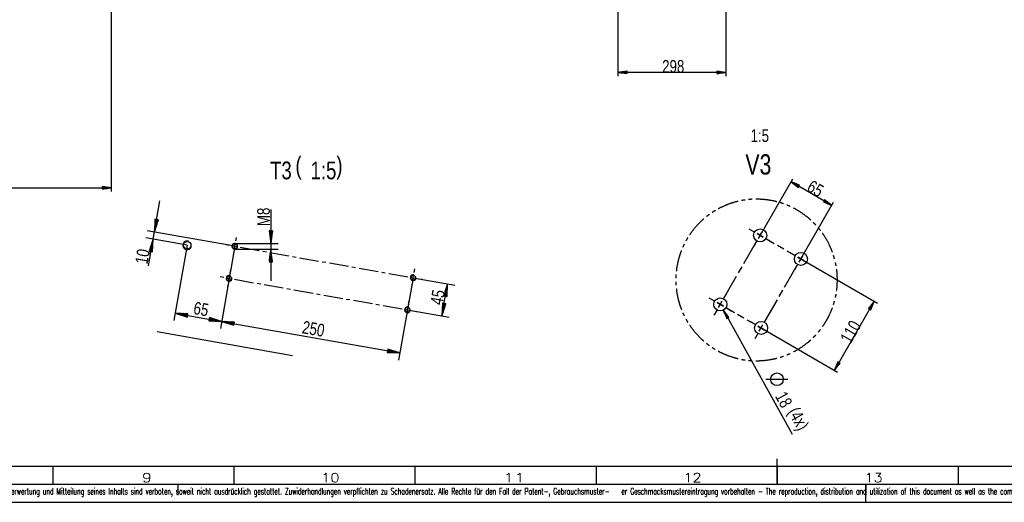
# Model space of a CAD drawing. Header units: millimetres. Extents: x -6 to 1189, y -6 to 841.
# Tile 7 of 23: x 385 to 657, y 0 to 133. Entities that reach past the tile are written whole.
import ezdxf

# ---------------------------------------------------------------- set-up
doc = ezdxf.new("R2010")
doc.units = ezdxf.units.MM
doc.layers.add('201', color=7, linetype='Continuous')
doc.styles.add('SEACAD_Arial', font='arial.ttf', dxfattribs={"width": 0.75})
doc.styles.add('SEACAD_simplex_shx', font='simplex.shx', dxfattribs={"width": 1.025})

msp = doc.modelspace()

# ---------------------------------------------------------------- linework, layer by layer
at = {"layer": '201', "color": 7, "linetype": 'Continuous'}
for p, q in [((550.56, 181.46), (550.56, 117.72)), ((580.36, 181.46), (580.36, 117.72)), ((410.64, 168.25), (410.64, 85.86)), ((553.06, 119.05), (550.56, 118.72)), ((580.36, 118.72), (550.56, 118.72)), ((550.56, 118.72), (553.06, 118.39)), ((553.06, 118.72), (550.56, 118.72)), ((553.06, 118.72), (550.56, 118.72)), ((553.06, 118.77), (550.95, 118.77)), ((553.06, 118.67), (550.95, 118.67)), ((553.06, 118.82), (551.33, 118.82)), ((553.06, 118.62), (551.33, 118.62)), ((553.06, 118.87), (551.72, 118.87)), ((553.06, 118.57), (551.72, 118.57)), ((553.06, 118.93), (552.11, 118.93)), ((553.06, 118.52), (552.11, 118.52)), ((553.06, 118.98), (552.49, 118.98)), ((553.06, 118.47), (552.49, 118.47)), ((553.06, 119.03), (552.88, 119.03)), ((553.06, 119.03), (552.88, 119.03)), ((553.06, 118.42), (552.88, 118.42)), ((553.06, 118.42), (552.88, 118.42)), ((553.06, 118.39), (553.06, 119.05)), ((580.36, 118.72), (577.86, 119.05)), ((577.86, 119.05), (577.86, 118.39)), ((577.86, 119.03), (578.05, 119.03)), ((577.86, 119.03), (578.05, 119.03)), ((577.86, 118.98), (578.43, 118.98)), ((577.86, 118.93), (578.82, 118.93)), ((577.86, 118.87), (579.2, 118.87)), ((577.86, 118.82), (579.59, 118.82)), ((577.86, 118.77), (579.98, 118.77)), ((577.86, 118.39), (580.36, 118.72)), ((577.86, 118.72), (580.36, 118.72)), ((577.86, 118.72), (580.36, 118.72)), ((577.86, 118.67), (579.98, 118.67)), ((577.86, 118.62), (579.59, 118.62)), ((577.86, 118.57), (579.2, 118.57)), ((577.86, 118.52), (578.82, 118.52)), ((577.86, 118.47), (578.43, 118.47)), ((577.86, 118.42), (578.05, 118.42)), ((577.86, 118.42), (578.05, 118.42)), ((410.64, 86.86), (408.14, 87.19)), ((408.14, 87.19), (408.14, 86.53)), ((408.14, 87.16), (408.33, 87.16)), ((408.14, 87.16), (408.33, 87.16)), ((408.14, 87.11), (408.71, 87.11)), ((408.14, 87.06), (409.1, 87.06)), ((408.14, 87.01), (409.48, 87.01)), ((589.82, 73.72), (598.86, 89.38)), ((609.61, 82.01), (598.36, 88.51)), ((598.36, 88.51), (600.36, 86.98)), ((600.69, 87.55), (598.36, 88.51)), ((600.52, 87.26), (598.36, 88.51)), ((600.52, 87.26), (598.36, 88.51)), ((600.5, 87.22), (598.66, 88.27)), ((600.55, 87.31), (598.72, 88.36)), ((600.47, 87.17), (598.97, 88.04)), ((600.57, 87.35), (599.08, 88.21)), ((600.44, 87.13), (599.28, 87.8)), ((600.6, 87.39), (599.43, 88.06)), ((600.42, 87.09), (599.59, 87.56)), ((600.62, 87.44), (599.79, 87.92)), ((600.39, 87.04), (599.9, 87.33)), ((600.65, 87.48), (600.15, 87.77)), ((600.37, 87), (600.21, 87.09)), ((600.37, 87), (600.21, 87.09)), ((600.36, 86.98), (600.69, 87.55)), ((600.67, 87.53), (600.51, 87.62)), ((600.67, 87.53), (600.51, 87.62)), ((67.36, 86.86), (410.64, 86.86)), ((408.14, 86.96), (409.87, 86.96)), ((408.14, 86.91), (410.26, 86.91)), ((408.14, 86.53), (410.64, 86.86)), ((408.14, 86.86), (410.64, 86.86)), ((408.14, 86.86), (410.64, 86.86)), ((408.14, 86.81), (410.26, 86.81)), ((408.14, 86.76), (409.87, 86.76)), ((408.14, 86.7), (409.48, 86.7)), ((408.14, 86.65), (409.1, 86.65)), ((408.14, 86.6), (408.71, 86.6)), ((408.14, 86.55), (408.33, 86.55)), ((408.14, 86.55), (408.33, 86.55)), ((420.9, 65.34), (424.06, 83.24)), ((601.07, 67.22), (610.11, 82.88)), ((607.61, 83.55), (607.28, 82.98)), ((607.28, 82.98), (609.61, 82.01)), ((607.3, 83), (607.46, 82.91)), ((607.3, 83), (607.46, 82.91)), ((607.32, 83.04), (607.82, 82.76)), ((607.35, 83.09), (608.18, 82.61)), ((607.37, 83.13), (608.54, 82.46)), ((607.4, 83.17), (608.9, 82.31)), ((607.42, 83.22), (609.25, 82.16)), ((607.45, 83.26), (609.61, 82.01)), ((607.45, 83.26), (609.61, 82.01)), ((607.47, 83.31), (609.31, 82.25)), ((607.5, 83.35), (609, 82.49)), ((607.53, 83.39), (608.69, 82.72)), ((607.55, 83.44), (608.38, 82.96)), ((607.58, 83.48), (608.07, 83.2)), ((607.6, 83.53), (607.76, 83.43)), ((607.6, 83.53), (607.76, 83.43)), ((609.61, 82.01), (607.61, 83.55)), ((454.72, 80.87), (454.72, 61.15)), ((422.69, 78.15), (422.54, 74.62)), ((423.15, 78.07), (422.54, 74.62)), ((423.15, 78.07), (422.54, 74.62)), ((422.54, 74.62), (423.6, 77.99)), ((423.1, 78.08), (422.56, 75.01)), ((423.05, 78.09), (422.57, 75.4)), ((423, 78.1), (422.59, 75.79)), ((422.95, 78.1), (422.61, 76.18)), ((422.9, 78.11), (422.63, 76.57)), ((422.85, 78.12), (422.64, 76.96)), ((422.8, 78.13), (422.66, 77.34)), ((423.2, 78.06), (422.66, 74.99)), ((422.75, 78.14), (422.68, 77.73)), ((423.6, 77.99), (422.69, 78.15)), ((422.7, 78.15), (422.69, 78.12)), ((422.7, 78.15), (422.69, 78.12)), ((423.25, 78.05), (422.77, 75.36)), ((423.3, 78.04), (422.89, 75.74)), ((423.35, 78.03), (423.01, 76.11)), ((423.4, 78.03), (423.13, 76.48)), ((423.45, 78.02), (423.24, 76.85)), ((423.5, 78.01), (423.36, 77.22)), ((423.55, 78), (423.48, 77.59)), ((423.6, 77.99), (423.59, 77.96)), ((423.6, 77.99), (423.59, 77.96)), ((590.82, 75.45), (591.57, 76.75)), ((590.82, 75.45), (591.57, 76.75)), ((444.77, 70.7), (420.57, 74.97)), ((455.18, 75), (454.26, 75)), ((454.26, 75), (454.72, 71.5)), ((454.26, 75), (454.26, 74.98)), ((454.26, 75), (454.26, 74.98)), ((454.31, 75), (454.31, 74.59)), ((454.36, 75), (454.36, 74.2)), ((454.41, 75), (454.41, 73.82)), ((454.46, 75), (454.46, 73.43)), ((454.51, 75), (454.51, 73.05)), ((454.56, 75), (454.56, 72.66)), ((454.62, 75), (454.62, 72.28)), ((454.67, 75), (454.67, 71.89)), ((454.72, 71.5), (455.18, 75)), ((454.72, 75), (454.72, 71.5)), ((454.72, 75), (454.72, 71.5)), ((454.77, 75), (454.77, 71.89)), ((454.82, 75), (454.82, 72.28)), ((454.87, 75), (454.87, 72.66)), ((454.92, 75), (454.92, 73.05)), ((454.97, 75), (454.97, 73.43)), ((455.02, 75), (455.02, 73.82)), ((455.07, 75), (455.07, 74.2)), ((455.12, 75), (455.12, 74.59)), ((455.17, 75), (455.17, 74.98)), ((455.17, 75), (455.17, 74.98)), ((588.08, 74.72), (586.78, 75.47)), ((588.08, 74.72), (586.78, 75.47)), ((590.68, 73.22), (588.95, 74.22)), ((588.95, 74.22), (590.68, 73.22)), ((589.32, 72.85), (590.32, 74.59)), ((589.32, 72.85), (590.32, 74.59)), ((431.62, 70.99), (420.22, 73)), ((422.19, 72.65), (421.13, 69.29)), ((421.34, 69.25), (421.61, 70.8)), ((421.39, 69.24), (421.73, 71.17)), ((421.44, 69.23), (421.84, 71.54)), ((421.49, 69.22), (421.96, 71.91)), ((421.54, 69.21), (422.08, 72.28)), ((421.59, 69.21), (422.19, 72.65)), ((421.59, 69.21), (422.19, 72.65)), ((421.64, 69.2), (422.18, 72.26)), ((421.69, 69.19), (422.16, 71.88)), ((421.74, 69.18), (422.14, 71.49)), ((421.79, 69.17), (422.13, 71.1)), ((421.84, 69.16), (422.11, 70.71)), ((422.04, 69.13), (422.19, 72.65)), ((431.62, 70.99), (427.96, 50.23)), ((444.77, 70.7), (440.76, 47.97)), ((444.77, 70.7), (440.76, 47.97)), ((443.29, 70.96), (442.3, 71.14)), ((444.27, 70.79), (445.26, 70.62)), ((444.68, 70.21), (444.85, 71.2)), ((444.77, 71.5), (456.72, 71.5)), ((445.03, 72.18), (445.2, 73.17)), ((585.32, 65.92), (588.82, 71.99)), ((588.82, 71.99), (588.07, 70.69)), ((591.55, 72.72), (592.85, 71.97)), ((591.55, 72.72), (593.71, 71.47)), ((594.58, 70.97), (596.31, 69.97)), ((421.13, 69.29), (422.04, 69.13)), ((421.14, 69.29), (421.14, 69.31)), ((421.14, 69.29), (421.14, 69.31)), ((421.19, 69.28), (421.26, 69.68)), ((421.24, 69.27), (421.37, 70.05)), ((421.29, 69.26), (421.49, 70.43)), ((421.89, 69.15), (422.09, 70.32)), ((421.94, 69.14), (422.07, 69.93)), ((421.99, 69.14), (422.06, 69.54)), ((422.04, 69.13), (422.04, 69.15)), ((422.04, 69.13), (422.04, 69.15)), ((444.51, 69.23), (444.33, 68.24)), ((444.77, 69.9), (456.72, 69.9)), ((446.24, 70.44), (451.5, 69.52)), ((452.48, 69.34), (453.47, 69.17)), ((454.72, 69.9), (454.26, 66.4)), ((454.45, 69), (459.7, 68.07)), ((454.46, 66.4), (454.46, 67.97)), ((454.51, 66.4), (454.51, 68.36)), ((454.56, 66.4), (454.56, 68.75)), ((454.62, 66.4), (454.62, 69.13)), ((454.67, 66.4), (454.67, 69.52)), ((455.18, 66.4), (454.72, 69.9)), ((454.72, 66.4), (454.72, 69.9)), ((454.72, 66.4), (454.72, 69.9)), ((454.77, 66.4), (454.77, 69.52)), ((454.82, 66.4), (454.82, 69.13)), ((454.87, 66.4), (454.87, 68.75)), ((454.92, 66.4), (454.92, 68.36)), ((454.97, 66.4), (454.97, 67.97)), ((597.18, 69.47), (599.34, 68.22)), ((599.34, 68.22), (598.04, 68.97)), ((600.57, 66.35), (601.57, 68.09)), ((600.57, 66.35), (601.57, 68.09)), ((602.07, 68.95), (602.82, 70.25)), ((602.07, 68.95), (602.82, 70.25)), ((454.26, 66.4), (454.26, 66.43)), ((454.26, 66.4), (454.26, 66.43)), ((454.26, 66.4), (455.18, 66.4)), ((454.31, 66.4), (454.31, 66.82)), ((454.36, 66.4), (454.36, 67.2)), ((454.41, 66.4), (454.41, 67.59)), ((455.02, 66.4), (455.02, 67.59)), ((455.07, 66.4), (455.07, 67.2)), ((455.12, 66.4), (455.12, 66.82)), ((455.17, 66.4), (455.17, 66.43)), ((455.17, 66.4), (455.17, 66.43)), ((460.69, 67.9), (461.67, 67.72)), ((462.66, 67.55), (467.91, 66.62)), ((468.89, 66.45), (469.88, 66.28)), ((470.86, 66.1), (476.12, 65.18)), ((596.57, 59.42), (600.07, 65.49)), ((600.07, 65.49), (599.32, 64.19)), ((600.21, 67.72), (601.94, 66.72)), ((601.94, 66.72), (600.21, 67.72)), ((601.07, 67.22), (622.19, 55.03)), ((602.81, 66.22), (604.11, 65.47)), ((602.81, 66.22), (604.11, 65.47)), ((443.46, 63.32), (443.64, 64.3)), ((477.1, 65), (478.09, 64.83)), ((479.07, 64.65), (484.32, 63.73)), ((485.31, 63.56), (486.29, 63.38)), ((487.28, 63.21), (492.53, 62.28)), ((494.27, 63.5), (494.44, 64.48)), ((583.82, 63.33), (584.82, 65.06)), ((441.73, 62.1), (440.74, 62.27)), ((442.71, 61.93), (443.7, 61.75)), ((442.94, 60.36), (442.77, 59.38)), ((443.12, 61.35), (443.29, 62.33)), ((444.68, 61.58), (449.93, 60.65)), ((450.92, 60.48), (451.9, 60.31)), ((452.89, 60.13), (458.14, 59.21)), ((494.01, 62.02), (490, 39.29)), ((493.51, 62.11), (494.5, 61.93)), ((493.75, 60.54), (493.57, 59.56)), ((493.92, 61.53), (494.09, 62.51)), ((494.01, 62.02), (505.47, 60)), ((495.48, 61.76), (496.47, 61.59)), ((501.94, 51.48), (503.5, 60.35)), ((503.5, 60.35), (502.44, 56.98)), ((502.84, 56.91), (503.38, 59.98)), ((502.89, 56.9), (503.5, 60.35)), ((502.89, 56.9), (503.5, 60.35)), ((502.94, 56.89), (503.48, 59.96)), ((503.35, 56.82), (503.5, 60.35)), ((579.82, 56.4), (583.32, 62.46)), ((459.12, 59.03), (460.11, 58.86)), ((461.09, 58.69), (466.35, 57.76)), ((467.33, 57.59), (468.32, 57.41)), ((469.3, 57.24), (474.55, 56.31)), ((502.49, 56.97), (502.56, 57.38)), ((502.54, 56.96), (502.68, 57.75)), ((502.59, 56.95), (502.8, 58.12)), ((502.64, 56.94), (502.91, 58.49)), ((502.69, 56.94), (503.03, 58.86)), ((502.74, 56.93), (503.15, 59.23)), ((502.79, 56.92), (503.27, 59.61)), ((502.99, 56.88), (503.47, 59.57)), ((503.04, 56.87), (503.45, 59.18)), ((503.09, 56.87), (503.43, 58.79)), ((503.14, 56.86), (503.41, 58.4)), ((503.19, 56.85), (503.4, 58.01)), ((503.24, 56.84), (503.38, 57.63)), ((503.29, 56.83), (503.36, 57.24)), ((579.82, 56.4), (580.57, 57.7)), ((595.07, 56.83), (596.07, 58.56)), ((475.54, 56.14), (476.52, 55.97)), ((477.51, 55.79), (482.76, 54.87)), ((483.74, 54.69), (484.73, 54.52)), ((492.7, 54.64), (492.88, 55.62)), ((502.09, 55.01), (501.94, 51.48)), ((502.54, 54.93), (501.94, 51.48)), ((502.54, 54.93), (501.94, 51.48)), ((501.94, 51.48), (503, 54.85)), ((502.49, 54.94), (501.95, 51.87)), ((502.44, 54.95), (501.97, 52.26)), ((502.39, 54.96), (501.99, 52.65)), ((502.34, 54.97), (502, 53.04)), ((502.29, 54.98), (502.02, 53.43)), ((502.24, 54.98), (502.04, 53.82)), ((502.59, 54.92), (502.05, 51.86)), ((502.19, 54.99), (502.06, 54.21)), ((502.14, 55), (502.07, 54.59)), ((503, 54.85), (502.09, 55.01)), ((502.09, 55.01), (502.09, 54.98)), ((502.09, 55.01), (502.09, 54.98)), ((502.64, 54.91), (502.17, 52.23)), ((502.69, 54.9), (502.29, 52.6)), ((502.74, 54.9), (502.4, 52.97)), ((502.44, 56.98), (502.45, 57.01)), ((502.44, 56.98), (502.45, 57.01)), ((502.44, 56.98), (503.35, 56.82)), ((502.79, 54.89), (502.52, 53.34)), ((502.84, 54.88), (502.64, 53.71)), ((502.89, 54.87), (502.76, 54.08)), ((502.94, 54.86), (502.87, 54.45)), ((502.99, 54.85), (502.99, 54.82)), ((502.99, 54.85), (502.99, 54.82)), ((503.34, 56.82), (503.35, 56.85)), ((503.34, 56.82), (503.35, 56.85)), ((577.08, 55.67), (575.78, 56.42)), ((577.08, 55.67), (575.78, 56.42)), ((579.68, 54.17), (577.95, 55.17)), ((577.95, 55.17), (579.68, 54.17)), ((578.32, 53.8), (579.32, 55.53)), ((578.32, 53.8), (579.32, 55.53)), ((591.07, 49.9), (594.57, 55.96)), ((621.32, 55.53), (610.32, 36.48)), ((621.32, 55.53), (619.78, 53.53)), ((619.94, 53.44), (620.61, 54.6)), ((619.98, 53.42), (620.85, 54.91)), ((620.03, 53.39), (621.08, 55.22)), ((620.07, 53.37), (621.32, 55.53)), ((620.07, 53.37), (621.32, 55.53)), ((620.11, 53.34), (621.17, 55.17)), ((620.16, 53.31), (621.02, 54.81)), ((620.2, 53.29), (620.87, 54.45)), ((620.35, 53.2), (621.32, 55.53)), ((428.3, 52.2), (441.11, 49.94)), ((428.3, 52.2), (431.67, 51.14)), ((431.83, 52.04), (428.3, 52.2)), ((431.75, 51.59), (428.3, 52.2)), ((431.75, 51.59), (428.3, 52.2)), ((431.74, 51.54), (428.67, 52.08)), ((431.76, 51.64), (428.69, 52.18)), ((431.73, 51.49), (429.05, 51.96)), ((431.77, 51.69), (429.08, 52.16)), ((431.72, 51.44), (429.42, 51.85)), ((431.78, 51.74), (429.47, 52.15)), ((431.71, 51.39), (429.79, 51.73)), ((431.78, 51.79), (429.86, 52.13)), ((431.79, 51.84), (430.25, 52.11)), ((431.8, 51.89), (430.64, 52.1)), ((431.81, 51.94), (431.02, 52.08)), ((431.82, 51.99), (431.41, 52.06)), ((431.67, 51.14), (431.83, 52.04)), ((431.83, 52.04), (431.8, 52.04)), ((431.83, 52.04), (431.8, 52.04)), ((485.71, 54.34), (490.97, 53.42)), ((491.95, 53.24), (492.94, 53.07)), ((492.18, 51.68), (492.01, 50.7)), ((492.36, 52.67), (492.53, 53.65)), ((492.44, 53.16), (503.91, 51.14)), ((493.92, 52.9), (494.91, 52.72)), ((577.82, 52.93), (577.07, 51.64)), ((577.82, 52.93), (577.07, 51.64)), ((579.69, 53.09), (598.61, 18.83)), ((579.69, 53.09), (580.61, 50.74)), ((581.18, 51.06), (579.69, 53.09)), ((580.89, 50.9), (579.69, 53.09)), ((580.89, 50.9), (579.69, 53.09)), ((580.85, 50.88), (579.83, 52.73)), ((580.94, 50.93), (579.92, 52.78)), ((580.81, 50.85), (579.97, 52.37)), ((580.76, 50.83), (580.11, 52)), ((580.98, 50.95), (580.15, 52.46)), ((581.03, 50.98), (580.38, 52.15)), ((580.55, 53.67), (581.85, 52.92)), ((580.55, 53.67), (582.71, 52.42)), ((581.07, 51), (580.61, 51.84)), ((583.58, 51.92), (585.31, 50.92)), ((619.78, 53.53), (620.35, 53.2)), ((619.81, 53.52), (619.9, 53.68)), ((619.81, 53.52), (619.9, 53.68)), ((619.85, 53.49), (620.14, 53.99)), ((619.89, 53.47), (620.37, 54.3)), ((620.25, 53.26), (620.72, 54.09)), ((620.29, 53.24), (620.58, 53.73)), ((620.33, 53.21), (620.43, 53.37)), ((620.33, 53.21), (620.43, 53.37)), ((431.71, 51.34), (430.16, 51.61)), ((431.7, 51.29), (430.53, 51.5)), ((431.69, 51.24), (430.9, 51.38)), ((431.68, 51.19), (431.27, 51.26)), ((431.67, 51.14), (431.64, 51.14)), ((431.67, 51.14), (431.64, 51.14)), ((437.74, 51), (437.58, 50.09)), ((437.58, 50.1), (437.61, 50.09)), ((437.58, 50.1), (437.61, 50.09)), ((437.58, 50.09), (441.11, 49.94)), ((437.59, 50.15), (437.99, 50.08)), ((437.6, 50.2), (438.38, 50.06)), ((437.61, 50.3), (439.16, 50.02)), ((437.61, 50.25), (438.77, 50.04)), ((437.62, 50.35), (439.55, 50.01)), ((437.63, 50.4), (439.94, 49.99)), ((437.64, 50.45), (440.33, 49.97)), ((437.65, 50.5), (440.72, 49.96)), ((437.66, 50.55), (441.11, 49.94)), ((437.66, 50.55), (441.11, 49.94)), ((437.67, 50.6), (440.73, 50.06)), ((437.68, 50.7), (439.99, 50.29)), ((437.68, 50.65), (440.36, 50.17)), ((437.69, 50.75), (439.62, 50.41)), ((437.7, 50.8), (439.25, 50.53)), ((437.71, 50.85), (438.88, 50.64)), ((437.72, 50.9), (438.51, 50.76)), ((437.73, 50.95), (438.14, 50.88)), ((441.11, 49.94), (437.74, 51)), ((437.74, 51), (437.76, 50.99)), ((437.74, 51), (437.76, 50.99)), ((441.11, 49.94), (490.35, 41.26)), ((441.11, 49.94), (444.47, 48.88)), ((444.63, 49.79), (441.11, 49.94)), ((444.55, 49.33), (441.11, 49.94)), ((444.55, 49.33), (441.11, 49.94)), ((444.54, 49.28), (441.48, 49.82)), ((444.56, 49.38), (441.49, 49.92)), ((444.53, 49.23), (441.85, 49.71)), ((444.57, 49.43), (441.88, 49.91)), ((444.53, 49.18), (442.22, 49.59)), ((444.58, 49.48), (442.27, 49.89)), ((444.52, 49.13), (442.59, 49.47)), ((444.59, 49.53), (442.66, 49.87)), ((444.51, 49.08), (442.96, 49.35)), ((444.6, 49.58), (443.05, 49.86)), ((444.5, 49.03), (443.33, 49.24)), ((444.61, 49.63), (443.44, 49.84)), ((444.49, 48.98), (443.7, 49.12)), ((444.61, 49.68), (443.83, 49.82)), ((444.48, 48.93), (444.07, 49)), ((444.62, 49.73), (444.22, 49.8)), ((444.47, 48.88), (444.63, 49.79)), ((444.63, 49.78), (444.6, 49.79)), ((444.63, 49.78), (444.6, 49.79)), ((580.72, 50.8), (580.25, 51.64)), ((580.67, 50.78), (580.4, 51.28)), ((580.63, 50.76), (580.54, 50.92)), ((580.63, 50.76), (580.54, 50.92)), ((580.61, 50.74), (581.18, 51.06)), ((581.12, 51.03), (580.84, 51.52)), ((581.16, 51.05), (581.07, 51.21)), ((581.16, 51.05), (581.07, 51.21)), ((586.18, 50.42), (588.34, 49.17)), ((588.34, 49.17), (587.04, 49.92)), ((589.57, 47.3), (590.57, 49.03)), ((589.57, 47.3), (590.57, 49.03)), ((591.07, 49.9), (591.82, 51.2)), ((460.73, 40.47), (423.36, 47.06)), ((444.47, 48.88), (444.45, 48.89)), ((444.47, 48.88), (444.45, 48.89)), ((589.07, 46.43), (588.32, 45.14)), ((589.07, 46.43), (588.32, 45.14)), ((589.21, 48.67), (590.94, 47.67)), ((590.94, 47.67), (589.21, 48.67)), ((590.07, 48.17), (611.19, 35.98)), ((591.81, 47.17), (593.11, 46.42)), ((591.81, 47.17), (593.11, 46.42)), ((486.98, 42.32), (486.82, 41.41)), ((486.82, 41.42), (486.85, 41.41)), ((486.82, 41.42), (486.85, 41.41)), ((486.82, 41.41), (490.35, 41.26)), ((486.83, 41.47), (487.24, 41.39)), ((486.84, 41.52), (487.62, 41.38)), ((486.85, 41.62), (488.4, 41.34)), ((486.85, 41.57), (488.01, 41.36)), ((486.86, 41.67), (488.79, 41.33)), ((486.87, 41.72), (489.18, 41.31)), ((486.88, 41.77), (489.57, 41.29)), ((486.89, 41.82), (489.96, 41.27)), ((486.9, 41.87), (490.35, 41.26)), ((486.9, 41.87), (490.35, 41.26)), ((486.91, 41.92), (489.97, 41.37)), ((486.92, 41.97), (489.6, 41.49)), ((486.93, 42.07), (488.86, 41.73)), ((486.93, 42.02), (489.23, 41.61)), ((486.94, 42.12), (488.49, 41.84)), ((486.95, 42.17), (488.12, 41.96)), ((486.96, 42.22), (487.75, 42.08)), ((486.97, 42.27), (487.38, 42.19)), ((490.35, 41.26), (486.98, 42.32)), ((486.98, 42.32), (487.01, 42.31)), ((486.98, 42.32), (487.01, 42.31)), ((611.28, 38.81), (610.32, 36.48)), ((611.57, 38.64), (610.32, 36.48)), ((611.57, 38.64), (610.32, 36.48)), ((610.32, 36.48), (611.85, 38.48)), ((611.53, 38.67), (610.47, 36.84)), ((611.61, 38.62), (610.56, 36.79)), ((611.48, 38.69), (610.62, 37.2)), ((611.44, 38.72), (610.77, 37.56)), ((611.66, 38.59), (610.79, 37.1)), ((611.39, 38.74), (610.92, 37.92)), ((611.7, 38.57), (611.03, 37.4)), ((611.35, 38.77), (611.06, 38.28)), ((611.31, 38.8), (611.21, 38.64)), ((611.31, 38.8), (611.21, 38.64)), ((611.75, 38.54), (611.27, 37.71)), ((611.85, 38.48), (611.28, 38.81)), ((611.79, 38.52), (611.5, 38.02)), ((611.83, 38.49), (611.74, 38.33)), ((611.83, 38.49), (611.74, 38.33)), ((591.36, 34.03), (597.43, 33.98)), ((594.5, 5), (594.5, 12)), ((10, 10), (1179, 10)), ((394.5, 10), (394.5, 5)), ((444.5, 10), (444.5, 5)), ((494.5, 10), (494.5, 5)), ((544.5, 10), (544.5, 5)), ((594.5, 10), (594.5, 5)), ((644.5, 10), (644.5, 5)), ((5, 5), (1184, 5)), ((429, 5), (429, 2)), ((619, 5), (619, 2)), ((619, 0), (619, 4.75)), ((0, 0), (1189, 0))]:
    msp.add_line(p, q, dxfattribs=at)
for centre, radius in [((589.82, 73.72), 1.8), ((431.62, 70.99), 1.03), ((444.77, 70.7), 0.665), ((601.07, 67.22), 1.8), ((494.01, 62.02), 0.665), ((443.2, 61.84), 0.665), ((578.82, 54.67), 1.8), ((492.44, 53.16), 0.665), ((590.07, 48.17), 1.8), ((594.44, 33.99), 1.75)]:
    msp.add_circle(centre, radius, dxfattribs=at)
for centre, radius in [((431.62, 70.99), 1.2), ((444.77, 70.7), 0.8), ((443.2, 61.84), 0.8), ((494.01, 62.02), 0.8), ((492.44, 53.16), 0.8)]:
    msp.add_arc(centre, radius, 75, 345, dxfattribs=at)
for points, knots in [([(583.73, 83.11), (582.97, 82.94), (580.92, 82.28), (578.94, 81.41), (578.25, 81.03)], [0, 0, 0.13333, 0.5, 0.866668, 1, 1]), ([(585.66, 83.48), (585.08, 83.41), (584.69, 83.32)], [0, 0, 0.600001, 1, 1]), ([(587.61, 83.68), (587.22, 83.67), (586.63, 83.6)], [0, 0, 0.400007, 1, 1]), ([(594.41, 82.99), (593.65, 83.2), (591.52, 83.56), (589.37, 83.72), (588.59, 83.7)], [0, 0, 0.133339, 0.499998, 0.866667, 1, 1]), ([(596.28, 82.43), (595.73, 82.63), (595.35, 82.74)], [0, 0, 0.600006, 1, 1]), ([(598.1, 81.7), (597.75, 81.87), (597.2, 82.08)], [0, 0, 0.400002, 1, 1]), ([(575.76, 79.48), (575.28, 79.14), (574.98, 78.89)], [0, 0, 0.600016, 1, 1]), ([(577.4, 80.56), (577.06, 80.37), (576.57, 80.03)], [0, 0, 0.400017, 1, 1]), ([(603.8, 77.93), (603.23, 78.47), (601.51, 79.77), (599.68, 80.91), (598.98, 81.26)], [0, 0, 0.133333, 0.500001, 0.866664, 1, 1]), ([(574.23, 78.26), (573.63, 77.75), (572.12, 76.21), (570.77, 74.52), (570.34, 73.87)], [0, 0, 0.133333, 0.500001, 0.866668, 1, 1]), ([(605.2, 76.56), (604.81, 77), (604.52, 77.26)], [0, 0, 0.59998, 1, 1]), ([(606.47, 75.06), (606.24, 75.38), (605.85, 75.82)], [0, 0, 0.399984, 1, 1]), ([(609.77, 69.08), (609.51, 69.82), (608.6, 71.78), (607.51, 73.64), (607.04, 74.27)], [0, 0, 0.133333, 0.500001, 0.866666, 1, 1]), ([(568.86, 71.33), (568.59, 70.81), (568.44, 70.45)], [0, 0, 0.600006, 1, 1]), ([(569.81, 73.05), (569.59, 72.72), (569.32, 72.2)], [0, 0, 0.400001, 1, 1]), ([(568.07, 69.54), (567.78, 68.81), (567.16, 66.75), (566.75, 64.63), (566.67, 63.85)], [0, 0, 0.133332, 0.499999, 0.866666, 1, 1]), ([(610.36, 67.22), (610.22, 67.79), (610.09, 68.16)], [0, 0, 0.599995, 1, 1]), ([(610.8, 65.3), (610.74, 65.69), (610.6, 66.26)], [0, 0, 0.400004, 1, 1]), ([(566.57, 62.87), (566.54, 62.48), (566.54, 61.89)], [0, 0, 0.400002, 1, 1]), ([(611.16, 61.4), (611.05, 63.56), (610.94, 64.33)], [0, 0, 0.733333, 1, 1]), ([(566.54, 60.91), (566.54, 60.33), (566.57, 59.94)], [0, 0, 0.599998, 1, 1]), ([(610.94, 58.47), (611.05, 59.25), (611.16, 61.4)], [0, 0, 0.266669, 1, 1]), ([(566.67, 58.96), (566.75, 58.18), (567.16, 56.06), (567.78, 53.99), (568.07, 53.27)], [0, 0, 0.133334, 0.500001, 0.866668, 1, 1]), ([(610.6, 56.54), (610.74, 57.12), (610.8, 57.5)], [0, 0, 0.599996, 1, 1]), ([(610.09, 54.65), (610.22, 55.02), (610.36, 55.59)], [0, 0, 0.400003, 1, 1]), ([(568.44, 52.36), (568.59, 52), (568.86, 51.48)], [0, 0, 0.399997, 1, 1]), ([(607.04, 48.54), (607.51, 49.17), (608.6, 51.03), (609.51, 52.99), (609.77, 53.73)], [0, 0, 0.133334, 0.499999, 0.866667, 1, 1]), ([(569.32, 50.61), (569.59, 50.09), (569.81, 49.76)], [0, 0, 0.599996, 1, 1]), ([(570.34, 48.94), (570.77, 48.28), (572.12, 46.6), (573.63, 45.06), (574.23, 44.55)], [0, 0, 0.133332, 0.499999, 0.866667, 1, 1]), ([(604.52, 45.54), (604.81, 45.81), (605.2, 46.25)], [0, 0, 0.400018, 1, 1]), ([(605.85, 46.99), (606.24, 47.43), (606.47, 47.74)], [0, 0, 0.600016, 1, 1]), ([(574.98, 43.92), (575.28, 43.67), (575.76, 43.33)], [0, 0, 0.399986, 1, 1]), ([(598.98, 41.55), (599.68, 41.89), (601.51, 43.03), (603.23, 44.34), (603.8, 44.88)], [0, 0, 0.133336, 0.499999, 0.866667, 1, 1]), ([(576.57, 42.78), (577.06, 42.44), (577.4, 42.25)], [0, 0, 0.599985, 1, 1]), ([(578.25, 41.77), (578.94, 41.39), (580.92, 40.53), (582.97, 39.87), (583.73, 39.7)], [0, 0, 0.133332, 0.5, 0.86667, 1, 1]), ([(597.2, 40.73), (597.75, 40.94), (598.1, 41.11)], [0, 0, 0.599999, 1, 1]), ([(584.69, 39.48), (585.08, 39.4), (585.66, 39.33)], [0, 0, 0.4, 1, 1]), ([(586.63, 39.21), (587.22, 39.14), (587.61, 39.13)], [0, 0, 0.599993, 1, 1]), ([(588.59, 39.11), (589.37, 39.09), (591.52, 39.24), (593.65, 39.61), (594.41, 39.81)], [0, 0, 0.133333, 0.500002, 0.866661, 1, 1]), ([(595.35, 40.07), (595.73, 40.17), (596.28, 40.38)], [0, 0, 0.399994, 1, 1])]:
    msp.add_open_spline(points, degree=1, knots=knots, dxfattribs=at)

# ---------------------------------------------------------------- texts
at = {"layer": '201', "attachment_point": 7}
for s, insert, char_height, width, style in [('{\\fArial|b0||i0||c0|p34;\\C7;\\H3.5;\\W0.75;298}', (562.76, 118.6), 3.5, 5.9348, 'SEACAD_Arial'), ('{\\fArial|b0||i0||c0|p34;\\C7;\\H3.5;\\W0.75;1:5}', (587.17, 99.46), 3.5, 4.9457, 'SEACAD_Arial'), ('{\\fArial|b0||i0||c0|p34;\\C7;\\H5.6;\\W0.75;V3}', (585.74, 90.44), 5.6, 7.0609, 'SEACAD_Arial'), ('{\\fArial|b0||i0||c0|p34;\\C7;\\H4.900001;\\W0.75;T3}', (454.49, 89.14), 4.9, 5.8587, 'SEACAD_Arial'), ('{\\fArial|b0||i0||c0|p34;\\C7;\\H4.9;\\W0.75;(}', (461.5, 89.14), 4.9, 1.7044, 'SEACAD_Arial'), ('{\\fArial|b0||i0||c0|p34;\\C7;\\H4.900001;\\W0.75;1:5}', (465.66, 89.14), 4.9, 6.9239, 'SEACAD_Arial'), ('{\\fArial|b0||i0||c0|p34;\\C7;\\H4.9;\\W0.75;)}', (472.8, 89.14), 4.9, 1.7044, 'SEACAD_Arial'), ('{\\fsimplex|b0||i0||c0|p34;\\C7;\\H2.5;\\W1.292;9}', (419.11, 5.56), 2.5, 4.9764, 'SEACAD_simplex_shx'), ('{\\fsimplex|b0||i0||c0|p34;\\C7;\\H2.5;\\W1.179;10}', (468.6, 5.57), 2.5, 6.7361, 'SEACAD_simplex_shx'), ('{\\fsimplex|b0||i0||c0|p34;\\C7;\\H2.5;\\W1.407;11}', (518.87, 5.57), 2.5, 6.9676, 'SEACAD_simplex_shx'), ('{\\fsimplex|b0||i0||c0|p34;\\C7;\\H2.5;\\W1.179;12}', (568.6, 5.57), 2.5, 6.7361, 'SEACAD_simplex_shx'), ('{\\fsimplex|b0||i0||c0|p34;\\C7;\\H2.5;\\W1.179;13}', (618.6, 5.57), 2.5, 6.7361, 'SEACAD_simplex_shx'), ('{\\fsimplex|b0||i0||c0|p34;\\C7;\\H1.8;\\W0.55178;- Weitergabe sowie Vervielfältigung dieses Dokuments, Verwertung und Mitteilung seines Inhalts sind verboten, soweit nicht ausdrücklich gestattet. Zuwiderhandlungen verpflichten zu Schadenersatz. Alle Rechte für den Fall der Patent-, Gebrauchsmuster-}', (335.86, 1.55), 1.8, 197.0491, 'SEACAD_simplex_shx'), ('{\\fsimplex|b0||i0||c0|p34;\\C7;\\H1.8;\\W0.5499;er Geschmacksmustereintragung vorbehalten - The reproduction, distribution and utilization of this document as well as the communication of its contents to others without express authorization is prohibited. Offenders will be held liable for the payment}', (551.51, 1.55), 1.8, 198.7811, 'SEACAD_simplex_shx')]:
    msp.add_mtext(s, dxfattribs=dict(at, insert=insert, char_height=char_height, width=width, style=style))
at = {"layer": '201', "char_height": 3.5, "attachment_point": 7, "style": 'SEACAD_Arial'}
for s, insert, width, rotation in [('{\\fArial|b0||i0||c0|p34;\\C7;\\H3.5;\\W0.75;65}', (602.42, 86.11), 3.9565, 330), ('{\\fArial|b0||i0||c0|p34;\\C7;\\H3.5;\\W0.75;8}', (454.48, 79.34), 1.9783, 90), ('{\\fArial|b0||i0||c0|p34;\\C7;\\H3.5;\\W0.75;M}', (454.48, 76.29), 2.9674, 90), ('{\\fArial|b0||i0||c0|p34;\\C7;\\H3.5;\\W0.75;10}', (420.67, 65.57), 3.9565, 80), ('{\\fArial|b0||i0||c0|p34;\\C7;\\H3.5;\\W0.75;45}', (502.16, 54.31), 3.9565, 80), ('{\\fArial|b0||i0||c0|p34;\\C7;\\H3.5;\\W0.75;65}', (433.13, 51.97), 3.9565, 350), ('{\\fArial|b0||i0||c0|p34;\\C7;\\H3.5;\\W0.75;250}', (463.14, 46.68), 5.9348, 350), ('{\\fArial|b0||i0||c0|p34;\\C7;\\H3.5;\\W0.75;110}', (614.8, 43.53), 5.9348, 60), ('{\\fArial|b0||i0||c0|p34;\\C7;\\H3.5;\\W0.75;18}', (593.79, 29.29), 3.9565, 298.9163), ('{\\fArial|b0||i0||c0|p34;\\C7;\\H3.5;\\W0.75;(4x)}', (596.44, 24.5), 6.2391, 298.9163)]:
    msp.add_mtext(s, dxfattribs=dict(at, insert=insert, width=width, rotation=rotation))

doc.saveas('drawing.dxf')
